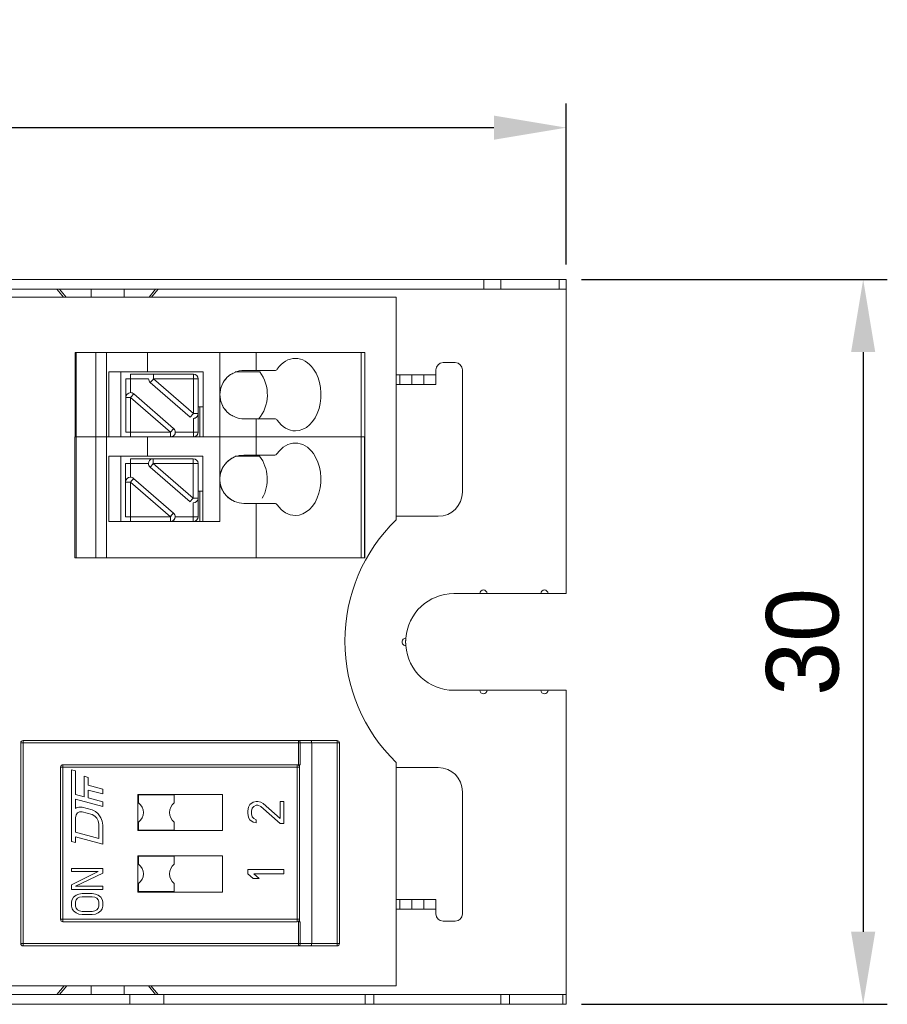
# Model space of a CAD drawing. Header units: millimetres. Extents: x 573 to 865, y 1289 to 1389.
# Tile 4 of 7: x 758 to 794, y 1289 to 1329. Entities that reach past the tile are written whole.
import ezdxf

# ---------------------------------------------------------------- set-up
doc = ezdxf.new("R2010")
doc.units = ezdxf.units.MM
doc.layers.add('1', color=7, linetype='Continuous', true_color=0xffffff)
doc.dimstyles.get("Standard").update_dxf_attribs({"dimtxt": 3, "dimasz": 3, "dimexe": 1, "dimexo": 0.625, "dimgap": 1, "dimtad": 1, "dimdec": 3, "dimdsep": 46, "dimtxsty": 'Standard', "dimcen": 3, "dimclrd": 1, "dimclre": 1, "dimadec": 3, "dimazin": 2, "dimtfac": 1, "dimtdec": 3, "dimtofl": 0, "dimtmove": 0, "dimatfit": 3, "dimfxl": 0, "dimtolj": 1, "dimtzin": 0, "dimarcsym": 0})

# ---------------------------------------------------------------- blocks, each defined once
blk = doc.blocks.new('*D5')
at = {"color": 1, "lineweight": -2}
for p, q in [((781.542, 1318.522), (794.214, 1318.522)), ((793.214, 1315.522), (793.214, 1291.522)), ((781.542, 1288.522), (794.214, 1288.522))]:
    blk.add_line(p, q, dxfattribs=at)
at = {"color": 1, "lineweight": 18}
for points in [[(792.714, 1315.522), (793.714, 1315.522), (793.214, 1318.522)], [(792.714, 1291.522), (793.714, 1291.522), (793.214, 1288.522)]]:
    blk.add_solid(points, dxfattribs=at)
at = {"layer": 'Defpoints', "color": 0, "lineweight": 18}
for p in [(780.917, 1318.522), (780.917, 1288.522), (793.214, 1288.522)]:
    blk.add_point(p, dxfattribs=at)
at = {"color": 0, "lineweight": 18, "insert": (790.714, 1303.522), "char_height": 3, "attachment_point": 5, "rotation": 90}
blk.add_mtext('\\A1;30', dxfattribs=at)
blk = doc.blocks.new('*D6')
at = {"color": 1, "lineweight": -2}
for p, q in [((572.917, 1319.147), (572.917, 1325.808)), ((780.917, 1319.147), (780.917, 1325.808)), ((575.917, 1324.808), (777.917, 1324.808))]:
    blk.add_line(p, q, dxfattribs=at)
at = {"color": 1, "lineweight": 18}
for points in [[(575.917, 1325.308), (575.917, 1324.308), (572.917, 1324.808)], [(777.917, 1325.308), (777.917, 1324.308), (780.917, 1324.808)]]:
    blk.add_solid(points, dxfattribs=at)
at = {"layer": 'Defpoints', "color": 0, "lineweight": 18}
for p in [(780.917, 1324.808), (572.917, 1318.522), (780.917, 1318.522)]:
    blk.add_point(p, dxfattribs=at)
at = {"color": 0, "lineweight": 18, "insert": (676.917, 1327.308), "char_height": 3, "attachment_point": 5}
blk.add_mtext('\\A1;208', dxfattribs=at)

msp = doc.modelspace()

# ---------------------------------------------------------------- linework, layer by layer
at = {"layer": '1', "color": 155, "linetype": 'Continuous', "lineweight": 18}
for p, q in [((756.4172, 1318.5219), (777.503, 1318.5219)), ((777.503, 1318.5219), (778.2101, 1318.5219)), ((778.2101, 1318.5219), (780.6243, 1318.5219)), ((780.6243, 1318.5219), (780.9172, 1318.5219)), ((780.9172, 1318.1219), (780.9172, 1318.5219)), ((756.4172, 1318.1219), (777.503, 1318.1219)), ((759.8138, 1318.1219), (760.097, 1317.7911)), ((763.7375, 1317.7911), (764.0207, 1318.1219)), ((778.2101, 1318.1219), (777.503, 1318.1219)), ((780.6243, 1318.1219), (778.2101, 1318.1219)), ((780.9172, 1318.1219), (780.6243, 1318.1219)), ((780.9172, 1318.1219), (780.9172, 1305.5219)), ((773.8668, 1317.7911), (756.4166, 1317.7911)), ((773.8669, 1317.7911), (773.8668, 1317.7911)), ((773.8668, 1308.5744), (773.8668, 1317.7911)), ((773.8669, 1308.5745), (773.8669, 1317.7911)), ((760.6246, 1315.5063), (760.5718, 1315.5063)), ((760.5718, 1312.0063), (760.5718, 1315.5063)), ((761.4335, 1315.5063), (760.6246, 1315.5063)), ((761.8807, 1315.5063), (761.4335, 1315.5063)), ((763.5717, 1315.5063), (761.8807, 1315.5063)), ((763.5717, 1315.5063), (763.5717, 1315.5063)), ((763.5717, 1315.5063), (763.5717, 1314.7063)), ((763.5717, 1315.5063), (763.5717, 1314.7063)), ((766.5717, 1315.5063), (763.5717, 1315.5063)), ((768.0717, 1315.5063), (766.5717, 1315.5063)), ((766.5717, 1315.5063), (766.5717, 1313.7563)), ((772.4255, 1315.5063), (768.0717, 1315.5063)), ((768.0717, 1314.7563), (768.0717, 1315.5063)), ((772.572, 1315.5063), (772.4255, 1315.5063)), ((772.572, 1315.5063), (772.5724, 1315.5063)), ((772.5724, 1315.5063), (772.5724, 1313.1563)), ((768.0717, 1314.7563), (767.5717, 1314.7563)), ((768.0717, 1314.7563), (768.8466, 1314.7563)), ((775.5172, 1314.7819), (775.5172, 1314.5819)), ((776.3172, 1315.0819), (775.8172, 1315.0819)), ((776.6172, 1309.7219), (776.6172, 1314.7819)), ((761.9717, 1314.7063), (763.5717, 1314.7063)), ((762.4718, 1314.7062), (762.4718, 1312.0063)), ((762.6716, 1313.6435), (762.6716, 1314.4063)), ((762.8716, 1314.6063), (763.8185, 1314.6063)), ((763.5717, 1314.7063), (763.5717, 1314.7063)), ((763.5718, 1314.7063), (765.8717, 1314.7063)), ((763.8185, 1314.6063), (765.4716, 1314.6063)), ((765.4716, 1314.6063), (765.4718, 1314.6063)), ((765.6718, 1312.2063), (765.6718, 1314.4063)), ((765.8717, 1314.7063), (765.8717, 1312.0063)), ((768.1123, 1314.7063), (767.2066, 1314.7063)), ((768.1123, 1314.7063), (768.2232, 1314.7063)), ((774.0172, 1314.5819), (773.8669, 1314.5819)), ((774.0172, 1314.5819), (774.5172, 1314.5819)), ((774.0172, 1314.5819), (774.0172, 1314.1819)), ((775.0172, 1314.5819), (774.5172, 1314.5819)), ((775.0172, 1314.5819), (775.5172, 1314.5819)), ((775.5172, 1314.1819), (775.5172, 1314.5819)), ((765.3406, 1312.8224), (763.6875, 1314.2551)), ((774.5172, 1314.1819), (773.8669, 1314.1819)), ((774.5172, 1314.1819), (775.0172, 1314.1819)), ((775.5172, 1314.1819), (775.0172, 1314.1819)), ((762.6716, 1312.2063), (762.6716, 1313.639)), ((762.8716, 1313.839), (762.8716, 1313.839)), ((764.6557, 1312.3574), (763.0026, 1313.7901)), ((766.5717, 1313.7563), (766.5717, 1312.0063)), ((765.6718, 1313.2563), (765.8717, 1313.2563)), ((765.745, 1313.2563), (765.745, 1312.0063)), ((772.5724, 1313.1563), (772.5724, 1312.0063)), ((772.5724, 1313.1563), (772.5724, 1313.1563)), ((765.4716, 1312.7736), (765.4716, 1312.7736)), ((768.0717, 1312.7563), (767.5717, 1312.7563)), ((768.8466, 1312.7563), (768.0717, 1312.7563)), ((768.0717, 1312.0063), (768.0717, 1312.7563)), ((760.6193, 1312.0053), (760.5665, 1312.0053)), ((760.5665, 1307.0053), (760.5665, 1312.0053)), ((760.5718, 1312.0063), (760.6246, 1312.0063)), ((761.4282, 1312.0053), (760.6193, 1312.0053)), ((760.6246, 1312.0063), (761.4335, 1312.0063)), ((761.1719, 1312.0053), (761.1719, 1312.0063)), ((761.8754, 1312.0053), (761.4282, 1312.0053)), ((761.4335, 1312.0063), (761.8807, 1312.0063)), ((763.5664, 1312.0053), (761.8754, 1312.0053)), ((761.9717, 1312.0063), (761.8807, 1312.0063)), ((761.9717, 1312.0063), (762.4717, 1312.0063)), ((762.3719, 1312.0053), (762.3719, 1312.0063)), ((762.372, 1312.0063), (762.372, 1312.0053)), ((762.3723, 1312.0053), (762.3723, 1312.0063)), ((762.4717, 1312.0063), (762.4718, 1312.0063)), ((762.4718, 1312.0063), (762.6718, 1312.0063)), ((762.6721, 1312.0063), (762.6718, 1312.0063)), ((764.5247, 1312.0063), (762.8716, 1312.0063)), ((763.5664, 1312.0053), (763.5664, 1312.0053)), ((763.5664, 1312.0053), (763.5664, 1311.2053)), ((766.5664, 1312.0053), (763.5664, 1312.0053)), ((763.5664, 1312.0053), (763.5664, 1311.2053)), ((764.5247, 1312.0063), (764.5248, 1312.0063)), ((764.5248, 1312.0063), (764.5247, 1312.0063)), ((765.4716, 1312.0063), (764.5248, 1312.0063)), ((765.4716, 1312.0063), (765.745, 1312.0063)), ((765.4718, 1312.0063), (765.4716, 1312.0063)), ((765.745, 1312.0063), (765.8717, 1312.0063)), ((765.8717, 1312.0063), (766.5717, 1312.0063)), ((768.0664, 1312.0053), (766.5664, 1312.0053)), ((766.5664, 1312.0053), (766.5664, 1310.2553)), ((768.0717, 1312.0063), (766.5717, 1312.0063)), ((772.4202, 1312.0053), (768.0664, 1312.0053)), ((768.0664, 1311.2553), (768.0664, 1312.0053)), ((768.0717, 1312.0063), (772.4255, 1312.0063)), ((769.0722, 1312.0053), (769.0722, 1312.0063)), ((770.4722, 1312.0053), (770.4722, 1312.0063)), ((770.772, 1312.0053), (770.772, 1312.0063)), ((771.972, 1312.0053), (771.972, 1312.0063)), ((771.9723, 1312.0053), (771.9723, 1312.0063)), ((772.5667, 1312.0053), (772.4202, 1312.0053)), ((772.4255, 1312.0063), (772.572, 1312.0063)), ((772.5667, 1312.0053), (772.5671, 1312.0053)), ((772.5671, 1312.0053), (772.5671, 1309.6553)), ((772.5724, 1312.0063), (772.572, 1312.0063)), ((761.9664, 1311.2053), (763.5664, 1311.2053)), ((762.4665, 1311.2053), (762.4665, 1308.5053)), ((762.8663, 1311.1053), (763.8132, 1311.1053)), ((763.5664, 1311.2053), (763.5664, 1311.2053)), ((763.5664, 1311.2053), (765.8664, 1311.2053)), ((763.8132, 1311.1053), (765.4663, 1311.1053)), ((765.4663, 1311.1053), (765.4665, 1311.1053)), ((765.8664, 1311.2053), (765.8664, 1308.5053)), ((768.1069, 1311.2053), (767.2015, 1311.2053)), ((768.0664, 1311.2553), (767.5664, 1311.2553)), ((768.0664, 1311.2553), (768.8413, 1311.2553)), ((768.1069, 1311.2053), (768.2179, 1311.2053)), ((762.6663, 1310.1425), (762.6663, 1310.9053)), ((765.3353, 1309.3215), (763.6822, 1310.7542)), ((765.6665, 1308.7053), (765.6665, 1310.9053)), ((762.8663, 1310.338), (762.8663, 1310.338)), ((764.6504, 1308.8565), (762.9973, 1310.2891)), ((762.6663, 1308.7053), (762.6663, 1310.138)), ((766.5664, 1310.2553), (766.5664, 1308.5053)), ((765.6665, 1309.7553), (765.8664, 1309.7553)), ((765.7397, 1309.7553), (765.7397, 1308.5053)), ((772.5671, 1309.6553), (772.5671, 1309.6553)), ((772.5671, 1309.6553), (772.5671, 1308.5053)), ((765.4663, 1309.2726), (765.4663, 1309.2726)), ((768.0664, 1309.2553), (767.5664, 1309.2553)), ((768.8413, 1309.2553), (768.0664, 1309.2553)), ((768.0664, 1309.2553), (768.0664, 1307.0053)), ((773.9172, 1308.7219), (775.6172, 1308.7219)), ((762.8663, 1308.5053), (761.9664, 1308.5053)), ((764.5194, 1308.5053), (762.8663, 1308.5053)), ((765.4663, 1308.5053), (764.5194, 1308.5053)), ((764.5194, 1308.5053), (764.5194, 1308.5053)), ((765.4664, 1308.5053), (765.4663, 1308.5053)), ((766.5664, 1308.5053), (765.4664, 1308.5053)), ((772.5671, 1308.5053), (772.5671, 1307.0053)), ((772.5671, 1308.5053), (772.5671, 1308.5053)), ((760.5665, 1307.0053), (760.6193, 1307.0053)), ((760.6193, 1307.0053), (761.4282, 1307.0053)), ((761.4282, 1307.0053), (761.8754, 1307.0053)), ((768.0664, 1307.0053), (761.8754, 1307.0053)), ((768.0664, 1307.0053), (772.4202, 1307.0053)), ((772.4202, 1307.0053), (772.5667, 1307.0053)), ((772.5671, 1307.0053), (772.5667, 1307.0053)), ((777.3357, 1305.5219), (776.2644, 1305.5219)), ((777.6357, 1305.5219), (777.3357, 1305.5219)), ((779.8624, 1305.5219), (777.6357, 1305.5219)), ((780.1624, 1305.5219), (779.8624, 1305.5219)), ((780.9172, 1305.5219), (780.1624, 1305.5219)), ((776.2644, 1301.5219), (777.3357, 1301.5219)), ((777.3357, 1301.5219), (777.6357, 1301.5219)), ((777.6357, 1301.5219), (779.8624, 1301.5219)), ((779.8624, 1301.5219), (780.1624, 1301.5219)), ((780.1624, 1301.5219), (780.9172, 1301.5219)), ((780.9172, 1301.5219), (780.9172, 1288.9219)), ((758.3221, 1291.0405), (758.3221, 1299.3405)), ((758.4221, 1299.4405), (769.8307, 1299.4405)), ((770.3307, 1299.4405), (769.8307, 1299.4405)), ((770.3307, 1299.4405), (771.4222, 1299.4405)), ((770.3722, 1299.3405), (770.3722, 1291.0405)), ((771.4222, 1299.4405), (771.4224, 1299.4405)), ((771.5222, 1291.0405), (771.5222, 1299.3405)), ((771.5224, 1299.3405), (771.5224, 1291.0405)), ((773.8668, 1289.2884), (773.8668, 1298.5331)), ((773.8669, 1289.2884), (773.8669, 1298.533)), ((759.972, 1298.3405), (759.972, 1292.0405)), ((769.772, 1298.4405), (760.072, 1298.4405)), ((760.422, 1298.2297), (760.422, 1295.2597)), ((760.5879, 1298.1852), (760.422, 1298.2297)), ((760.422, 1295.2597), (760.422, 1298.2297)), ((760.5879, 1297.2102), (760.5879, 1298.1852)), ((769.772, 1298.4405), (769.7721, 1298.4405)), ((769.8307, 1298.4405), (769.8721, 1298.4405)), ((769.872, 1292.0405), (769.872, 1298.3405)), ((769.9014, 1298.4405), (769.8721, 1298.4405)), ((769.8721, 1298.4405), (769.8721, 1298.3405)), ((769.8721, 1298.3405), (769.8721, 1292.0405)), ((773.9172, 1298.3219), (775.6172, 1298.3219)), ((760.9475, 1297.9589), (760.9475, 1297.1139)), ((760.9475, 1297.9589), (760.9475, 1297.1139)), ((761.1135, 1297.9144), (760.9475, 1297.9589)), ((761.1135, 1297.5921), (761.1135, 1297.9144)), ((761.722, 1297.429), (761.1135, 1297.5921)), ((761.1135, 1297.3921), (761.722, 1297.229)), ((761.1135, 1297.3921), (761.1135, 1297.3921)), ((761.1135, 1297.3921), (761.722, 1297.229)), ((761.1135, 1297.0694), (761.1135, 1297.3921)), ((761.722, 1297.229), (761.722, 1297.429)), ((776.6172, 1297.3219), (776.6172, 1292.2619)), ((760.9475, 1297.1139), (760.5879, 1297.2102)), ((760.5879, 1297.0152), (761.722, 1296.7114)), ((760.5879, 1297.0152), (760.5879, 1297.0152)), ((760.5879, 1297.0152), (761.722, 1296.7114)), ((760.5879, 1296.6252), (760.5879, 1297.0152)), ((760.9475, 1297.1139), (760.9475, 1297.1139)), ((761.722, 1296.9064), (761.1135, 1297.0694)), ((761.722, 1296.7114), (761.722, 1296.9064)), ((763.172, 1297.2105), (763.172, 1295.7105)), ((766.672, 1297.2105), (763.172, 1297.2105)), ((763.172, 1297.2105), (763.172, 1295.7105)), ((763.2019, 1297.1905), (763.2019, 1296.8605)), ((764.6819, 1297.1905), (763.2019, 1297.1905)), ((764.682, 1297.1905), (764.6819, 1297.1905)), ((764.6819, 1296.8605), (764.6819, 1297.1905)), ((764.682, 1296.8605), (764.6819, 1296.8605)), ((764.682, 1296.8605), (764.682, 1297.1905)), ((766.672, 1295.7105), (766.672, 1297.2105)), ((767.9454, 1296.8855), (767.8177, 1296.7855)), ((767.9454, 1296.8855), (767.8177, 1296.7855)), ((768.073, 1296.9105), (767.9454, 1296.8855)), ((768.073, 1296.9105), (767.9454, 1296.8855)), ((767.9454, 1296.8855), (767.9454, 1296.8855)), ((768.1369, 1296.9105), (768.073, 1296.9105)), ((768.2645, 1296.8855), (768.1369, 1296.9105)), ((768.3603, 1296.8355), (768.2645, 1296.8855)), ((769.0624, 1296.2105), (768.3603, 1296.8355)), ((769.0624, 1296.9105), (769.0624, 1296.2105)), ((769.0624, 1296.9105), (769.0624, 1296.2105)), ((769.222, 1296.9105), (769.0624, 1296.9105)), ((769.222, 1296.0105), (769.222, 1296.9105)), ((760.6156, 1296.6503), (760.5879, 1296.6252)), ((760.6156, 1296.6503), (760.5879, 1296.6252)), ((760.5879, 1296.6252), (760.5879, 1296.6252)), ((760.7262, 1296.6857), (760.6156, 1296.6503)), ((760.7262, 1296.6857), (760.6156, 1296.6503)), ((760.6156, 1296.6503), (760.6156, 1296.6503)), ((760.6156, 1296.3578), (760.6709, 1296.4405)), ((760.6709, 1296.4405), (760.7539, 1296.4833)), ((760.8645, 1296.6811), (760.7262, 1296.6857)), ((760.7539, 1296.4833), (760.8645, 1296.4861)), ((761.2794, 1296.5699), (760.8645, 1296.6811)), ((760.8645, 1296.4861), (761.2794, 1296.3749)), ((760.8645, 1296.4861), (760.8645, 1296.4861)), ((760.8645, 1296.4861), (761.2794, 1296.3749)), ((761.4177, 1296.5004), (761.2794, 1296.5699)), ((761.5283, 1296.4057), (761.4177, 1296.5004)), ((767.7539, 1296.6855), (767.722, 1296.5355)), ((767.7539, 1296.6855), (767.722, 1296.5355)), ((767.722, 1296.5355), (767.722, 1296.4355)), ((767.722, 1296.5355), (767.722, 1296.5355)), ((767.722, 1296.5355), (767.722, 1296.4355)), ((767.722, 1296.4355), (767.7539, 1296.2605)), ((767.722, 1296.4355), (767.722, 1296.4355)), ((767.722, 1296.4355), (767.7539, 1296.2605)), ((767.8177, 1296.7855), (767.7539, 1296.6855)), ((767.8177, 1296.7855), (767.7539, 1296.6855)), ((767.7539, 1296.6855), (767.7539, 1296.6855)), ((767.8177, 1296.7855), (767.8177, 1296.7855)), ((767.8815, 1296.5105), (767.9135, 1296.6355)), ((767.8815, 1296.4105), (767.8815, 1296.5105)), ((767.9135, 1296.6355), (767.9773, 1296.7105)), ((767.9773, 1296.7105), (768.073, 1296.7605)), ((768.073, 1296.7605), (768.1369, 1296.7605)), ((768.1369, 1296.7605), (768.2645, 1296.7105)), ((768.1369, 1296.7605), (768.1369, 1296.7605)), ((768.1369, 1296.7605), (768.2645, 1296.7105)), ((768.2645, 1296.7105), (769.0624, 1296.0105)), ((768.2645, 1296.7105), (768.2645, 1296.7105)), ((768.2645, 1296.7105), (769.0624, 1296.0105)), ((760.5879, 1296.2352), (760.6156, 1296.3578)), ((760.5879, 1295.6502), (760.5879, 1296.2352)), ((761.2794, 1296.3749), (761.3901, 1296.3128)), ((761.2794, 1296.3749), (761.2794, 1296.3749)), ((761.2794, 1296.3749), (761.3901, 1296.3128)), ((761.3901, 1296.3128), (761.473, 1296.2256)), ((761.3901, 1296.3128), (761.3901, 1296.3128)), ((761.3901, 1296.3128), (761.473, 1296.2256)), ((761.473, 1296.2256), (761.5283, 1296.1132)), ((761.473, 1296.2256), (761.473, 1296.2256)), ((761.473, 1296.2256), (761.5283, 1296.1132)), ((761.639, 1296.2461), (761.5283, 1296.4057)), ((761.5283, 1296.1132), (761.556, 1295.9758)), ((761.5283, 1296.1132), (761.5283, 1296.1132)), ((761.5283, 1296.1132), (761.556, 1295.9758)), ((761.6943, 1296.1013), (761.639, 1296.2461)), ((761.722, 1295.9314), (761.6943, 1296.1013)), ((763.2019, 1296.0605), (763.2019, 1295.7305)), ((764.682, 1296.0605), (764.6819, 1296.0605)), ((764.6819, 1295.7305), (764.6819, 1296.0605)), ((764.682, 1295.7305), (764.682, 1296.0605)), ((767.7539, 1296.2605), (767.8177, 1296.1605)), ((767.7539, 1296.2605), (767.7539, 1296.2605)), ((767.7539, 1296.2605), (767.8177, 1296.1605)), ((767.8177, 1296.1605), (767.9454, 1296.0605)), ((767.8177, 1296.1605), (767.8177, 1296.1605)), ((767.8177, 1296.1605), (767.9454, 1296.0605)), ((767.9135, 1296.2855), (767.8815, 1296.4105)), ((767.9773, 1296.2105), (767.9135, 1296.2855)), ((767.9454, 1296.0605), (768.073, 1296.0355)), ((767.9454, 1296.0605), (767.9454, 1296.0605)), ((767.9454, 1296.0605), (768.073, 1296.0355)), ((768.073, 1296.1605), (767.9773, 1296.2105)), ((768.073, 1296.0355), (768.073, 1296.1605)), ((769.0624, 1296.2105), (769.0624, 1296.2105)), ((769.0624, 1296.0105), (769.222, 1296.0105)), ((761.556, 1295.3908), (760.5879, 1295.6502)), ((761.556, 1295.9758), (761.556, 1295.3908)), ((761.556, 1295.9758), (761.556, 1295.9758)), ((761.556, 1295.9758), (761.556, 1295.3908)), ((761.722, 1295.1514), (761.722, 1295.9314)), ((763.172, 1295.7105), (766.672, 1295.7105)), ((763.2019, 1295.7305), (764.6819, 1295.7305)), ((764.682, 1295.7305), (764.6819, 1295.7305)), ((760.422, 1295.2597), (760.5879, 1295.2152)), ((760.422, 1295.2597), (760.422, 1295.2597)), ((760.422, 1295.2597), (760.5879, 1295.2152)), ((760.5879, 1295.4552), (761.722, 1295.1514)), ((760.5879, 1295.4552), (760.5879, 1295.4552)), ((760.5879, 1295.4552), (761.722, 1295.1514)), ((760.5879, 1295.2152), (760.5879, 1295.4552)), ((761.556, 1295.3908), (761.556, 1295.3908)), ((763.172, 1294.6705), (763.172, 1293.1705)), ((763.172, 1294.6705), (763.172, 1293.1705)), ((766.672, 1294.6705), (763.172, 1294.6705)), ((764.6819, 1294.6505), (763.2019, 1294.6505)), ((763.2019, 1294.6505), (763.2019, 1294.3205)), ((764.682, 1294.6505), (764.6819, 1294.6505)), ((764.6819, 1294.3205), (764.6819, 1294.6505)), ((764.682, 1294.3205), (764.682, 1294.6505)), ((766.672, 1293.1705), (766.672, 1294.6705)), ((760.422, 1294.1439), (760.422, 1294.0139)), ((760.422, 1294.1439), (760.422, 1294.0139)), ((761.722, 1294.1439), (760.422, 1294.1439)), ((761.5283, 1294.0139), (760.422, 1293.4722)), ((761.5283, 1294.0139), (760.422, 1293.4722)), ((760.422, 1294.0139), (761.5283, 1294.0139)), ((761.5283, 1294.0139), (761.5283, 1294.0139)), ((761.722, 1293.9489), (761.722, 1294.1439)), ((764.682, 1294.3205), (764.6819, 1294.3205)), ((767.722, 1294.108), (767.722, 1293.9205)), ((767.722, 1294.108), (767.722, 1293.9205)), ((769.222, 1294.108), (767.722, 1294.108)), ((769.222, 1293.9205), (769.222, 1294.108)), ((760.5879, 1293.4072), (761.722, 1293.9489)), ((767.722, 1293.9205), (767.9454, 1293.733)), ((767.722, 1293.9205), (767.722, 1293.9205)), ((767.722, 1293.9205), (767.9454, 1293.733)), ((767.9454, 1293.733), (768.2007, 1293.733)), ((767.9773, 1293.9205), (769.222, 1293.9205)), ((768.2007, 1293.733), (767.9773, 1293.9205)), ((760.422, 1293.4722), (760.422, 1293.2772)), ((760.422, 1293.4722), (760.422, 1293.4722)), ((760.422, 1293.4722), (760.422, 1293.2772)), ((760.422, 1293.2772), (761.722, 1293.2772)), ((761.722, 1293.4072), (760.5879, 1293.4072)), ((761.722, 1293.2772), (761.722, 1293.4072)), ((763.172, 1293.1705), (766.672, 1293.1705)), ((763.2019, 1293.5205), (763.2019, 1293.1905)), ((763.2019, 1293.1905), (764.6819, 1293.1905)), ((764.6819, 1293.1905), (764.6819, 1293.5205)), ((764.682, 1293.5205), (764.6819, 1293.5205)), ((764.682, 1293.1905), (764.6819, 1293.1905)), ((764.682, 1293.1905), (764.682, 1293.5205)), ((760.4496, 1292.8655), (760.422, 1292.7572)), ((760.4496, 1292.8655), (760.422, 1292.7572)), ((760.422, 1292.7572), (760.422, 1292.5839)), ((760.422, 1292.7572), (760.422, 1292.7572)), ((760.422, 1292.7572), (760.422, 1292.5839)), ((760.5049, 1292.9522), (760.4496, 1292.8655)), ((760.5049, 1292.9522), (760.4496, 1292.8655)), ((760.4496, 1292.8655), (760.4496, 1292.8655)), ((760.6156, 1293.0389), (760.5049, 1292.9522)), ((760.6156, 1293.0389), (760.5049, 1292.9522)), ((760.5049, 1292.9522), (760.5049, 1292.9522)), ((760.5879, 1292.7572), (760.6156, 1292.8439)), ((760.5879, 1292.5839), (760.5879, 1292.7572)), ((760.7262, 1293.0822), (760.6156, 1293.0389)), ((760.7262, 1293.0822), (760.6156, 1293.0389)), ((760.6156, 1293.0389), (760.6156, 1293.0389)), ((760.6156, 1292.8439), (760.6709, 1292.9089)), ((760.6709, 1292.9089), (760.7539, 1292.9522)), ((760.8645, 1293.1039), (760.7262, 1293.0822)), ((760.8645, 1293.1039), (760.7262, 1293.0822)), ((760.7262, 1293.0822), (760.7262, 1293.0822)), ((760.7539, 1292.9522), (760.8645, 1292.9739)), ((761.2794, 1293.1039), (760.8645, 1293.1039)), ((760.8645, 1292.9739), (761.2794, 1292.9739)), ((761.4177, 1293.0822), (761.2794, 1293.1039)), ((761.2794, 1292.9739), (761.3901, 1292.9522)), ((761.2794, 1292.9739), (761.2794, 1292.9739)), ((761.2794, 1292.9739), (761.3901, 1292.9522)), ((761.3901, 1292.9522), (761.473, 1292.9089)), ((761.3901, 1292.9522), (761.3901, 1292.9522)), ((761.3901, 1292.9522), (761.473, 1292.9089)), ((761.5283, 1293.0389), (761.4177, 1293.0822)), ((761.473, 1292.9089), (761.5283, 1292.8439)), ((761.473, 1292.9089), (761.473, 1292.9089)), ((761.473, 1292.9089), (761.5283, 1292.8439)), ((761.639, 1292.9522), (761.5283, 1293.0389)), ((761.5283, 1292.8439), (761.556, 1292.7572)), ((761.5283, 1292.8439), (761.5283, 1292.8439)), ((761.5283, 1292.8439), (761.556, 1292.7572)), ((761.556, 1292.7572), (761.556, 1292.5839)), ((761.556, 1292.7572), (761.556, 1292.7572)), ((761.556, 1292.7572), (761.556, 1292.5839)), ((761.6943, 1292.8655), (761.639, 1292.9522)), ((761.722, 1292.7572), (761.6943, 1292.8655)), ((761.722, 1292.5839), (761.722, 1292.7572)), ((774.0172, 1292.8619), (773.8669, 1292.8619)), ((774.0172, 1292.8619), (774.0172, 1292.4619)), ((774.0172, 1292.8619), (774.5172, 1292.8619)), ((774.5172, 1292.8619), (775.0172, 1292.8619)), ((775.5172, 1292.8619), (775.0172, 1292.8619)), ((775.5172, 1292.4619), (775.5172, 1292.8619)), ((760.422, 1292.5839), (760.4496, 1292.4755)), ((760.422, 1292.5839), (760.422, 1292.5839)), ((760.422, 1292.5839), (760.4496, 1292.4755)), ((760.4496, 1292.4755), (760.5049, 1292.3889)), ((760.4496, 1292.4755), (760.4496, 1292.4755)), ((760.4496, 1292.4755), (760.5049, 1292.3889)), ((760.5049, 1292.3889), (760.6156, 1292.3022)), ((760.5049, 1292.3889), (760.5049, 1292.3889)), ((760.5049, 1292.3889), (760.6156, 1292.3022)), ((760.6156, 1292.4972), (760.5879, 1292.5839)), ((760.6709, 1292.4322), (760.6156, 1292.4972)), ((760.7539, 1292.3889), (760.6709, 1292.4322)), ((760.8645, 1292.3672), (760.7539, 1292.3889)), ((761.2794, 1292.3672), (760.8645, 1292.3672)), ((761.3901, 1292.3889), (761.2794, 1292.3672)), ((761.3901, 1292.3889), (761.2794, 1292.3672)), ((761.2794, 1292.3672), (761.2794, 1292.3672)), ((761.473, 1292.4322), (761.3901, 1292.3889)), ((761.473, 1292.4322), (761.3901, 1292.3889)), ((761.3901, 1292.3889), (761.3901, 1292.3889)), ((761.5283, 1292.4972), (761.473, 1292.4322)), ((761.5283, 1292.4972), (761.473, 1292.4322)), ((761.473, 1292.4322), (761.473, 1292.4322)), ((761.556, 1292.5839), (761.5283, 1292.4972)), ((761.556, 1292.5839), (761.5283, 1292.4972)), ((761.5283, 1292.4972), (761.5283, 1292.4972)), ((761.5283, 1292.3022), (761.639, 1292.3889)), ((761.556, 1292.5839), (761.556, 1292.5839)), ((761.639, 1292.3889), (761.6943, 1292.4755)), ((761.6943, 1292.4755), (761.722, 1292.5839)), ((774.5172, 1292.4619), (773.8669, 1292.4619)), ((775.0172, 1292.4619), (774.5172, 1292.4619)), ((775.5172, 1292.4619), (775.0172, 1292.4619)), ((775.5172, 1292.2619), (775.5172, 1292.4619)), ((760.072, 1291.9405), (769.772, 1291.9405)), ((760.6156, 1292.3022), (760.7262, 1292.2589)), ((760.6156, 1292.3022), (760.6156, 1292.3022)), ((760.6156, 1292.3022), (760.7262, 1292.2589)), ((760.7262, 1292.2589), (760.8645, 1292.2372)), ((760.7262, 1292.2589), (760.7262, 1292.2589)), ((760.7262, 1292.2589), (760.8645, 1292.2372)), ((760.8645, 1292.2372), (761.2794, 1292.2372)), ((761.2794, 1292.2372), (761.4177, 1292.2589)), ((761.4177, 1292.2589), (761.5283, 1292.3022)), ((769.772, 1291.9405), (769.7721, 1291.9405)), ((769.8307, 1291.9405), (769.8721, 1291.9405)), ((769.8721, 1292.0405), (769.8721, 1291.9405)), ((769.9014, 1291.9405), (769.8721, 1291.9405)), ((776.3172, 1291.9619), (775.8172, 1291.9619)), ((769.8307, 1290.9405), (758.4221, 1290.9405)), ((769.8307, 1290.9405), (770.3307, 1290.9405)), ((771.4222, 1290.9405), (770.3307, 1290.9405)), ((771.4224, 1290.9405), (771.4222, 1290.9405)), ((756.4166, 1289.2884), (773.8668, 1289.2884)), ((759.8138, 1288.9219), (760.1276, 1289.2884)), ((763.7069, 1289.2884), (764.0207, 1288.9219)), ((773.8669, 1289.2884), (773.8668, 1289.2884)), ((756.4172, 1288.9219), (762.8388, 1288.9219)), ((762.8388, 1288.9219), (764.253, 1288.9219)), ((764.253, 1288.9219), (772.5902, 1288.9219)), ((772.5902, 1288.9219), (772.9437, 1288.9219)), ((772.9437, 1288.9219), (778.2101, 1288.9219)), ((778.2101, 1288.9219), (778.5637, 1288.9219)), ((778.5637, 1288.9219), (780.7708, 1288.9219)), ((780.7708, 1288.9219), (780.9172, 1288.9219)), ((780.9172, 1288.5219), (780.9172, 1288.9219)), ((756.4172, 1288.5219), (762.8388, 1288.5219)), ((764.253, 1288.5219), (762.8388, 1288.5219)), ((772.5902, 1288.5219), (764.253, 1288.5219)), ((772.9437, 1288.5219), (772.5902, 1288.5219)), ((772.9437, 1288.5219), (778.2101, 1288.5219)), ((778.5637, 1288.5219), (778.2101, 1288.5219)), ((780.7708, 1288.5219), (778.5637, 1288.5219)), ((780.9172, 1288.5219), (780.7708, 1288.5219))]:
    msp.add_line(p, q, dxfattribs=at)
at = {"layer": '1', "color": 155, "linetype": 'Continuous', "lineweight": 13}
for p, q in [((777.503, 1318.5219), (777.503, 1318.1219)), ((778.2101, 1318.1219), (778.2101, 1318.5219)), ((780.6243, 1318.5219), (780.6243, 1318.1219)), ((760.1979, 1317.7911), (759.9258, 1318.1219)), ((761.2349, 1317.7911), (761.2348, 1318.1219)), ((762.5996, 1318.1219), (762.5996, 1317.7911)), ((763.9086, 1318.1219), (763.6366, 1317.7911)), ((760.6246, 1315.5063), (760.6246, 1312.0063)), ((761.4335, 1312.0063), (761.4335, 1315.5063)), ((761.8807, 1315.5063), (761.8807, 1312.0063)), ((772.4255, 1312.0063), (772.4255, 1315.5063)), ((772.572, 1315.5063), (772.572, 1312.0063)), ((761.9717, 1312.0063), (761.9717, 1314.7063)), ((762.4717, 1314.7063), (762.4717, 1312.0063)), ((762.8716, 1314.4063), (762.6716, 1314.4063)), ((762.8716, 1314.4063), (762.8716, 1313.839)), ((763.6185, 1314.4063), (762.8716, 1314.4063)), ((765.4716, 1314.4063), (763.8185, 1314.4063)), ((765.4716, 1312.9736), (763.8185, 1314.4063)), ((765.6716, 1314.4063), (765.4716, 1314.4063)), ((765.4716, 1312.9736), (765.4716, 1314.4063)), ((765.6718, 1314.4063), (765.6716, 1314.4063)), ((765.6716, 1314.4063), (765.6716, 1312.9736)), ((774.5172, 1314.1819), (774.5172, 1314.5819)), ((775.0172, 1314.5819), (775.0172, 1314.1819)), ((762.8716, 1313.639), (762.6716, 1313.639)), ((762.8716, 1313.639), (762.8716, 1312.2063)), ((762.8716, 1313.639), (764.5247, 1312.2063)), ((763.0026, 1313.7901), (763.0026, 1313.7901)), ((763.0026, 1313.7901), (764.6557, 1312.3574)), ((765.4716, 1312.9736), (765.6716, 1312.9736)), ((765.4716, 1312.2063), (765.4716, 1312.7736)), ((765.6716, 1312.9736), (765.6716, 1312.9736)), ((765.6716, 1312.9736), (765.6716, 1312.2063)), ((764.6557, 1312.3574), (764.6557, 1312.3574)), ((760.6193, 1312.0053), (760.6193, 1307.0053)), ((761.4282, 1307.0053), (761.4282, 1312.0053)), ((761.8754, 1312.0053), (761.8754, 1307.0053)), ((762.6716, 1312.2063), (762.8716, 1312.2063)), ((762.8716, 1312.2063), (764.5247, 1312.2063)), ((764.7247, 1312.2063), (765.4716, 1312.2063)), ((765.4716, 1312.2063), (765.6716, 1312.2063)), ((765.6716, 1312.2063), (765.6718, 1312.2063)), ((772.4202, 1307.0053), (772.4202, 1312.0053)), ((772.5667, 1312.0053), (772.5667, 1307.0053)), ((761.9664, 1308.5053), (761.9664, 1311.2053)), ((762.4664, 1311.2053), (762.4664, 1308.5053)), ((762.8663, 1310.9053), (762.6663, 1310.9053)), ((762.8663, 1310.9053), (762.8663, 1310.338)), ((763.6132, 1310.9053), (762.8663, 1310.9053)), ((765.4663, 1310.9053), (763.8132, 1310.9053)), ((765.4663, 1309.4726), (763.8132, 1310.9053)), ((765.6663, 1310.9053), (765.4663, 1310.9053)), ((765.4663, 1309.4726), (765.4663, 1310.9053)), ((765.6665, 1310.9053), (765.6663, 1310.9053)), ((765.6663, 1310.9053), (765.6663, 1309.4726)), ((762.9973, 1310.2891), (762.9973, 1310.2891)), ((762.9973, 1310.2891), (764.6504, 1308.8565)), ((762.8663, 1310.138), (762.6663, 1310.138)), ((762.8663, 1310.138), (762.8663, 1308.7053)), ((762.8663, 1310.138), (764.5194, 1308.7053)), ((765.4663, 1309.4726), (765.6663, 1309.4726)), ((765.6663, 1309.4726), (765.6663, 1308.7053)), ((765.6663, 1309.4726), (765.6663, 1309.4726)), ((765.4663, 1308.7053), (765.4663, 1309.2726)), ((762.6663, 1308.7053), (762.8663, 1308.7053)), ((762.8663, 1308.7053), (764.5194, 1308.7053)), ((764.6504, 1308.8565), (764.6504, 1308.8565)), ((764.7194, 1308.7053), (765.4663, 1308.7053)), ((765.4663, 1308.7053), (765.6663, 1308.7053)), ((765.6663, 1308.7053), (765.6665, 1308.7053)), ((758.3221, 1299.3405), (758.4221, 1299.3405)), ((758.4221, 1299.3405), (769.8307, 1299.3405)), ((758.4221, 1291.0405), (758.4221, 1299.3405)), ((769.8307, 1298.4405), (769.8307, 1299.3405)), ((769.8307, 1299.3405), (769.9014, 1299.3405)), ((770.3722, 1299.3405), (769.9014, 1299.3405)), ((769.9014, 1298.4405), (769.9014, 1299.3405)), ((770.3722, 1299.3405), (771.4222, 1299.3405)), ((771.4222, 1291.0405), (771.4222, 1299.3405)), ((771.4222, 1299.3405), (771.5222, 1299.3405)), ((771.5222, 1299.3405), (771.5224, 1299.3405)), ((759.972, 1298.3405), (760.072, 1298.3405)), ((760.072, 1298.3405), (760.072, 1292.0405)), ((769.772, 1298.3405), (760.072, 1298.3405)), ((769.772, 1298.3405), (769.872, 1298.3405)), ((769.772, 1292.0405), (769.772, 1298.3405)), ((769.872, 1298.3405), (769.8721, 1298.3405)), ((774.5172, 1292.4619), (774.5172, 1292.8619)), ((775.0172, 1292.8619), (775.0172, 1292.4619)), ((760.072, 1292.0405), (759.972, 1292.0405)), ((760.072, 1292.0405), (769.772, 1292.0405)), ((769.872, 1292.0405), (769.772, 1292.0405)), ((769.8307, 1291.0405), (769.8307, 1291.9405)), ((769.872, 1292.0405), (769.8721, 1292.0405)), ((769.9014, 1291.0405), (769.9014, 1291.9405)), ((758.4221, 1291.0405), (758.3221, 1291.0405)), ((769.8307, 1291.0405), (758.4221, 1291.0405)), ((769.9014, 1291.0405), (769.8307, 1291.0405)), ((769.9014, 1291.0405), (770.3722, 1291.0405)), ((771.4222, 1291.0405), (770.3722, 1291.0405)), ((771.5222, 1291.0405), (771.4222, 1291.0405)), ((771.5224, 1291.0405), (771.5222, 1291.0405)), ((759.9258, 1288.9219), (760.2273, 1289.2884)), ((761.2348, 1288.9219), (761.2349, 1289.2884)), ((762.5996, 1289.2884), (762.5996, 1288.9219)), ((763.6072, 1289.2884), (763.9086, 1288.9219)), ((762.8388, 1288.9219), (762.8388, 1288.5219)), ((764.253, 1288.5219), (764.253, 1288.9219)), ((772.5902, 1288.9219), (772.5902, 1288.5219)), ((772.9437, 1288.5219), (772.9437, 1288.9219)), ((778.2101, 1288.9219), (778.2101, 1288.5219)), ((778.5637, 1288.5219), (778.5637, 1288.9219)), ((780.7708, 1288.9219), (780.7708, 1288.5219))]:
    msp.add_line(p, q, dxfattribs=at)
at = {"layer": '1', "color": 155, "linetype": 'Continuous', "lineweight": 18}
for centre, radius, start, end in [((775.8172, 1314.7819), 0.3, 90, 180), ((776.3172, 1314.7819), 0.3, 0, 90), ((763.8185, 1314.4063), 0.2, 180, 229.08562), ((763.8132, 1310.9053), 0.2, 180, 229.08562), ((775.6172, 1309.7219), 1, 270, 0), ((773.9172, 1309.7219), 1, 267.11298, 270), ((778.7502, 1303.5538), 7.0039, 134.2062, 225.79406), ((776.2644, 1303.5219), 2, 90, 175.70181), ((777.4857, 1305.5219), 0.15, 89.9999, 180), ((777.4857, 1305.5219), 0.15, 360, 89.9999), ((780.0124, 1305.5219), 0.15, 89.9999, 180), ((780.0124, 1305.5219), 0.15, 360, 89.9999), ((774.2644, 1303.5219), 0.15, 87.8509, 272.1491), ((776.2644, 1303.5219), 2, 184.29819, 270), ((777.4857, 1301.5219), 0.15, 180, 269.9999), ((777.4857, 1301.5219), 0.15, 269.9999, 0), ((780.0124, 1301.5219), 0.15, 180, 269.9999), ((780.0124, 1301.5219), 0.15, 269.9999, 0), ((773.9172, 1297.3219), 1, 90, 92.88702), ((775.6172, 1297.3219), 1, 0, 90), ((775.8172, 1292.2619), 0.3, 180, 270), ((776.3172, 1292.2619), 0.3, 270, 360)]:
    msp.add_arc(centre, radius, start, end, dxfattribs=at)
for centre, major_axis, ratio, start_param, end_param in [((769.6981, 1313.7563), (0, 1.5), 0.7071514, 0, 0.7871283), ((769.6982, 1313.7563), (0, 1.5), 0.7071514, 5.4960721, 6.2831854), ((767.5717, 1313.7563), (0, -1), 1, 3.1415926, 4.712389), ((768.8466, 1314.9563), (0, -0.2), 0.7071514, 0, 0.7870036), ((769.6981, 1313.7563), (0, 1.5), 0.7071514, 3.1415927, 5.496057), ((765.4718, 1314.4063), (0, 0.2), 0.9999369, 4.712389, 6.2831853), ((767.1493, 1313.7563), (0, 1.5), 0.925148, 3.9704616, 5.3982419), ((762.8716, 1313.639), (0, 0.2), 1, 0.0000063, 1.5707963), ((762.8716, 1313.639), (0, -0.2), 1, 2.427502, 3.1415927), ((767.5717, 1313.7563), (0, -1), 1, 4.712389, 6.2831854), ((765.4716, 1312.9736), (0, 0.2), 1, 3.141599, 4.712389), ((768.8466, 1312.5563), (0, -0.2), 0.7071514, 2.3544644, 3.1415927), ((764.5247, 1312.2063), (0, -0.2), 1, 1.5707963, 2.427502), ((769.6982, 1313.7563), (0, 1.5), 0.7071514, 2.3544644, 3.1415583), ((765.4718, 1312.2063), (0, 0.2), 0.9999369, 3.1415927, 4.712389), ((769.6928, 1310.2553), (0, 1.5), 0.7071514, 0, 0.7871283), ((769.6928, 1310.2553), (0, 1.5), 0.7071514, 5.496057, 6.2831853), ((763.8132, 1310.9053), (0, 0.2), 1, 0, 2.427502), ((765.4665, 1310.9053), (0, 0.2), 0.9999369, 4.712389, 6.2831853), ((767.5664, 1310.2553), (0, -1), 1, 3.1415927, 4.712389), ((767.144, 1310.2553), (0, 1.5), 0.925148, 4.1625226, 5.3982419), ((768.8413, 1311.4553), (0, -0.2), 0.7071514, 0, 0.7871283), ((769.6928, 1310.2553), (0, 1.5), 0.7071514, 3.1415927, 5.496057), ((762.8663, 1310.138), (0, 0.2), 1, 0.0000063, 1.5707963), ((762.8663, 1310.138), (0, -0.2), 1, 2.427502, 3.1415927), ((767.5664, 1310.2553), (0, -1), 1, 4.712389, 6.2831853), ((765.4663, 1309.4726), (0.1414, 0.1414), 0.9999369, 3.9269593, 5.4977556), ((765.4663, 1309.4726), (0, 0.2), 1, 3.141599, 4.712389), ((768.8413, 1309.0553), (0, -0.2), 0.7071514, 2.3544644, 3.1415926), ((769.6928, 1310.2553), (0, 1.5), 0.7071514, 2.3544644, 3.1415927), ((764.5194, 1308.7053), (0, 0.2), 1, 3.1415927, 5.5690946), ((764.5194, 1308.7053), (0, 0.2), 0.9999369, 3.1415927, 4.712389), ((764.5194, 1308.7053), (0, -0.2), 1, 1.5707963, 2.427502), ((765.4665, 1308.7053), (0, 0.2), 0.9999369, 3.1415927, 4.712389), ((758.4221, 1299.3405), (0, -0.1), 1, 3.1415927, 4.712389), ((771.4222, 1299.3405), (0, -0.1), 1, 1.5707963, 3.1415927), ((771.4224, 1299.3405), (0, 0.1), 1, 4.712389, 6.2831853), ((760.072, 1298.3405), (0, -0.1), 1, 3.1415927, 4.712389), ((769.772, 1298.3405), (0, -0.1), 1, 1.5707963, 3.1415927), ((769.7721, 1298.3405), (0, 0.1), 1, 4.712389, 6.2831853), ((762.9019, 1296.4605), (0, 0.5), 1, 3.7850938, 5.6396842), ((764.9819, 1296.4605), (0, 0.5), 1, 0.6435011, 2.4980915), ((764.982, 1296.4605), (0, -0.5), 1, 3.7850938, 5.6396842), ((762.9019, 1293.9205), (0, 0.5), 1, 3.7850938, 5.6396842), ((764.9819, 1293.9205), (0, 0.5), 1, 0.6435011, 2.4980915), ((764.982, 1293.9205), (0, -0.5), 1, 3.7850938, 5.6396842), ((760.072, 1292.0405), (0, -0.1), 1, 4.712389, 6.2831853), ((769.772, 1292.0405), (0, -0.1), 1, 0, 1.5707963), ((769.7721, 1292.0405), (0, 0.1), 1, 3.1415927, 4.712389), ((758.4221, 1291.0405), (0, -0.1), 1, 4.712389, 6.2831853), ((771.4222, 1291.0405), (0, -0.1), 1, 0, 1.5707963), ((771.4224, 1291.0405), (0, 0.1), 1, 3.1415927, 4.712389)]:
    msp.add_ellipse(centre, major_axis=major_axis, ratio=ratio, start_param=start_param, end_param=end_param, dxfattribs=at)
at = {"layer": '1', "color": 155, "linetype": 'Continuous', "lineweight": 13}
for centre, major_axis, ratio, start_param, end_param in [((762.8716, 1314.4063), (0, 0.2), 0.0000631, 0, 1.5707963), ((763.8185, 1314.4063), (0.131, 0.1511), 0.0000476, 1.5708376, 3.141634), ((763.8185, 1314.4063), (0, 0.2), 0.0000631, 0, 1.5707963), ((765.4716, 1314.4063), (0, 0.2), 1, 4.712389, 6.2831853), ((765.4716, 1314.4063), (0, -0.2), 0.0000631, 3.1415927, 4.712389), ((762.8716, 1313.639), (0, 0.2), 1, 5.5690946, 6.2831946), ((762.8716, 1313.639), (0.131, 0.1511), 0.0000476, 0.0000413, 1.5708376), ((765.4716, 1312.9736), (-0.131, -0.1511), 0.0000476, 4.7124303, 6.2832266), ((764.5247, 1312.2063), (0, 0.2), 1, 3.1415927, 5.5690946), ((764.5247, 1312.2063), (-0.131, -0.1511), 0.0000476, 3.1416339, 4.7124303), ((762.8716, 1312.2063), (0, 0.2), 0.0000631, 1.5707963, 3.1415927), ((764.5247, 1312.2063), (0, -0.2), 0.0000631, 4.712389, 6.2831853), ((765.4716, 1312.2063), (0, 0.2), 1, 3.1415927, 4.712389), ((765.4716, 1312.2063), (0, -0.2), 0.0000631, 4.712389, 6.2831853), ((762.8663, 1310.9053), (0, 0.2), 0.0000631, 0, 1.5707963), ((763.8132, 1310.9053), (0, 0.2), 0.0000631, 0, 1.5707963), ((765.4663, 1310.9053), (0, 0.2), 1, 4.712389, 6.2831853), ((765.4663, 1310.9053), (0, -0.2), 0.0000631, 3.1415927, 4.712389), ((763.8132, 1310.9053), (0.131, 0.1511), 0.0000476, 1.5708376, 3.1416339), ((762.8663, 1310.138), (0, 0.2), 1, 5.5690946, 6.2831946), ((762.8663, 1310.138), (0.131, 0.1511), 0.0000476, 0.0000413, 1.5708376), ((765.4663, 1309.4726), (-0.131, -0.1511), 0.0000476, 4.7124303, 6.2832266), ((762.8663, 1308.7053), (0, 0.2), 0.0000631, 1.5707963, 3.1415927), ((764.5194, 1308.7053), (-0.131, -0.1511), 0.0000476, 3.141634, 4.7124303), ((764.5194, 1308.7053), (0, -0.2), 0.0000631, 4.712389, 6.2831853), ((765.4663, 1308.7053), (0, 0.2), 1, 3.1415927, 4.712389), ((765.4663, 1308.7053), (0, -0.2), 0.0000631, 4.712389, 6.2831853), ((758.4221, 1299.3405), (0, -0.1), 0.0000631, 3.1415927, 4.712389), ((769.8307, 1299.3405), (0, 0.1), 0.0000631, 0, 1.5707963), ((769.8307, 1299.3405), (0, -0.1), 0.7070622, 1.5707963, 3.1415927), ((771.4222, 1299.3405), (0, 0.1), 0.0000631, 0, 1.5707963), ((760.072, 1298.3405), (0, -0.1), 0.0000631, 3.1415927, 4.712389), ((769.772, 1298.3405), (0, 0.1), 0.0000631, 0, 1.5707963), ((760.072, 1292.0405), (0, -0.1), 0.0000631, 4.712389, 6.2831853), ((769.772, 1292.0405), (0, 0.1), 0.0000631, 1.5707963, 3.1415927), ((758.4221, 1291.0405), (0, -0.1), 0.0000631, 4.712389, 6.2831853), ((769.8307, 1291.0405), (0, 0.1), 0.0000631, 1.5707963, 3.1415927), ((769.8307, 1291.0405), (0, -0.1), 0.7070622, 0, 1.5707963), ((771.4222, 1291.0405), (0, 0.1), 0.0000631, 1.5707963, 3.1415927)]:
    msp.add_ellipse(centre, major_axis=major_axis, ratio=ratio, start_param=start_param, end_param=end_param, dxfattribs=at)
at = {"layer": '1', "color": 155, "linetype": 'Continuous', "lineweight": 18}
for points, knots in [([(767.1252, 1314.651), (766.986, 1314.5815), (766.8533, 1314.4756), (766.6967, 1314.2488), (766.652, 1314.1615), (766.5892, 1313.9676), (766.5716, 1313.8608), (766.5719, 1313.7535)], [0, 0, 0, 0, 0.5, 0.5, 0.75, 0.75, 1, 1, 1, 1]), ([(766.5719, 1313.7535), (766.5722, 1313.6468), (766.5902, 1313.5407), (766.6534, 1313.348), (766.6981, 1313.2614), (766.8544, 1313.036), (766.9865, 1312.9308), (767.1252, 1312.8615)], [0, 0, 0, 0, 0.25, 0.25, 0.5, 0.5, 1, 1, 1, 1]), ([(767.1199, 1311.1501), (766.9806, 1311.0805), (766.848, 1310.9747), (766.6914, 1310.7478), (766.6467, 1310.6605), (766.5838, 1310.4666), (766.5663, 1310.3598), (766.5666, 1310.2526)], [0, 0, 0, 0, 0.5, 0.5, 0.75, 0.75, 1, 1, 1, 1]), ([(766.5666, 1310.2526), (766.5668, 1310.1459), (766.5848, 1310.0397), (766.6481, 1309.847), (766.6928, 1309.7604), (766.8491, 1309.5351), (766.9812, 1309.4298), (767.1199, 1309.3606)], [0, 0, 0, 0, 0.25, 0.25, 0.5, 0.5, 1, 1, 1, 1]), ([(774.2701, 1303.6718), (774.2701, 1303.6718), (774.27, 1303.6708), (774.2698, 1303.668), (774.2697, 1303.6668), (774.2695, 1303.6639), (774.2694, 1303.6623), (774.269, 1303.6566), (774.2687, 1303.652), (774.268, 1303.6412), (774.2676, 1303.6349), (774.2669, 1303.6211), (774.2665, 1303.6135), (774.266, 1303.6012), (774.2659, 1303.597), (774.2655, 1303.5883), (774.2654, 1303.5839), (774.265, 1303.5704), (774.2648, 1303.561), (774.2645, 1303.5416), (774.2644, 1303.5318), (774.2644, 1303.5219)], [0, 0, 0, 0, 0.1253785, 0.1253785, 0.1878515, 0.1878515, 0.2503245, 0.2503245, 0.3752704, 0.3752704, 0.5002163, 0.5002163, 0.6251622, 0.6251622, 0.6876352, 0.6876352, 0.7501082, 0.7501082, 0.8750541, 0.8750541, 1, 1, 1, 1]), ([(774.2644, 1303.5219), (774.2644, 1303.512), (774.2645, 1303.5022), (774.2647, 1303.4879), (774.2648, 1303.4831), (774.265, 1303.4737), (774.2651, 1303.469), (774.2655, 1303.4554), (774.2658, 1303.4468), (774.2665, 1303.4305), (774.2669, 1303.4228), (774.2676, 1303.409), (774.268, 1303.4028), (774.2685, 1303.3946), (774.2687, 1303.392), (774.269, 1303.3874), (774.2691, 1303.3853), (774.2695, 1303.3797), (774.2697, 1303.3768), (774.27, 1303.373), (774.2701, 1303.372), (774.2701, 1303.372)], [0, 0, 0, 0, 0.125, 0.125, 0.1875, 0.1875, 0.25, 0.25, 0.375, 0.375, 0.5, 0.5, 0.625, 0.625, 0.6875, 0.6875, 0.75, 0.75, 0.875, 0.875, 1, 1, 1, 1])]:
    msp.add_open_spline(points, degree=3, knots=knots, dxfattribs=at)
for points in [[(765.4716, 1312.7736), (765.4781, 1312.7736), (765.4912, 1312.7742), (765.5107, 1312.7771), (765.5303, 1312.782), (765.5499, 1312.7891), (765.5693, 1312.7986), (765.5885, 1312.8107), (765.607, 1312.8257), (765.6244, 1312.8436), (765.6401, 1312.8647), (765.6535, 1312.8888), (765.6638, 1312.9155), (765.6702, 1312.944), (765.6716, 1312.9636), (765.6716, 1312.9736)], [(764.7247, 1312.2063), (764.7247, 1312.1998), (764.7241, 1312.1867), (764.7212, 1312.1672), (764.7163, 1312.1476), (764.7092, 1312.128), (764.6997, 1312.1086), (764.6876, 1312.0894), (764.6727, 1312.0709), (764.6547, 1312.0535), (764.6336, 1312.0378), (764.6095, 1312.0244), (764.5828, 1312.0141), (764.5543, 1312.0077), (764.5347, 1312.0063), (764.5248, 1312.0063)], [(773.8669, 1308.5745), (773.8668, 1308.5745), (773.8668, 1308.5745), (773.8668, 1308.5744)], [(770.3722, 1299.3405), (770.3722, 1299.3544), (770.3697, 1299.3816), (770.3601, 1299.4148), (770.3463, 1299.4359), (770.3359, 1299.4405), (770.3307, 1299.4405)], [(773.8668, 1298.5331), (773.8668, 1298.5331), (773.8668, 1298.5331), (773.8669, 1298.533)], [(770.3722, 1291.0405), (770.3722, 1291.0267), (770.3697, 1290.9994), (770.3601, 1290.9663), (770.3463, 1290.9452), (770.3359, 1290.9405), (770.3307, 1290.9405)]]:
    msp.add_open_spline(points, degree=3, dxfattribs=at)

# ---------------------------------------------------------------- dimensions: what is measured, and where the dimension line sits
at = {"lineweight": 18}
dim = msp.add_linear_dim(base=(780.9172, 1324.8082), p1=(572.9172, 1318.5219), p2=(780.9172, 1318.5219), dimstyle='Standard', dxfattribs=at)
dim.commit()
dim.dimension.update_dxf_attribs({"geometry": '*D6', "text_midpoint": (676.9172, 1327.3082)})
dim = msp.add_linear_dim(base=(793.2141, 1288.5219), p1=(780.9172, 1318.5219), p2=(780.9172, 1288.5219), angle=90, dimstyle='Standard', dxfattribs=at)
dim.commit()
dim.dimension.update_dxf_attribs({"geometry": '*D5', "text_midpoint": (790.7141, 1303.5219)})

doc.saveas('drawing.dxf')
